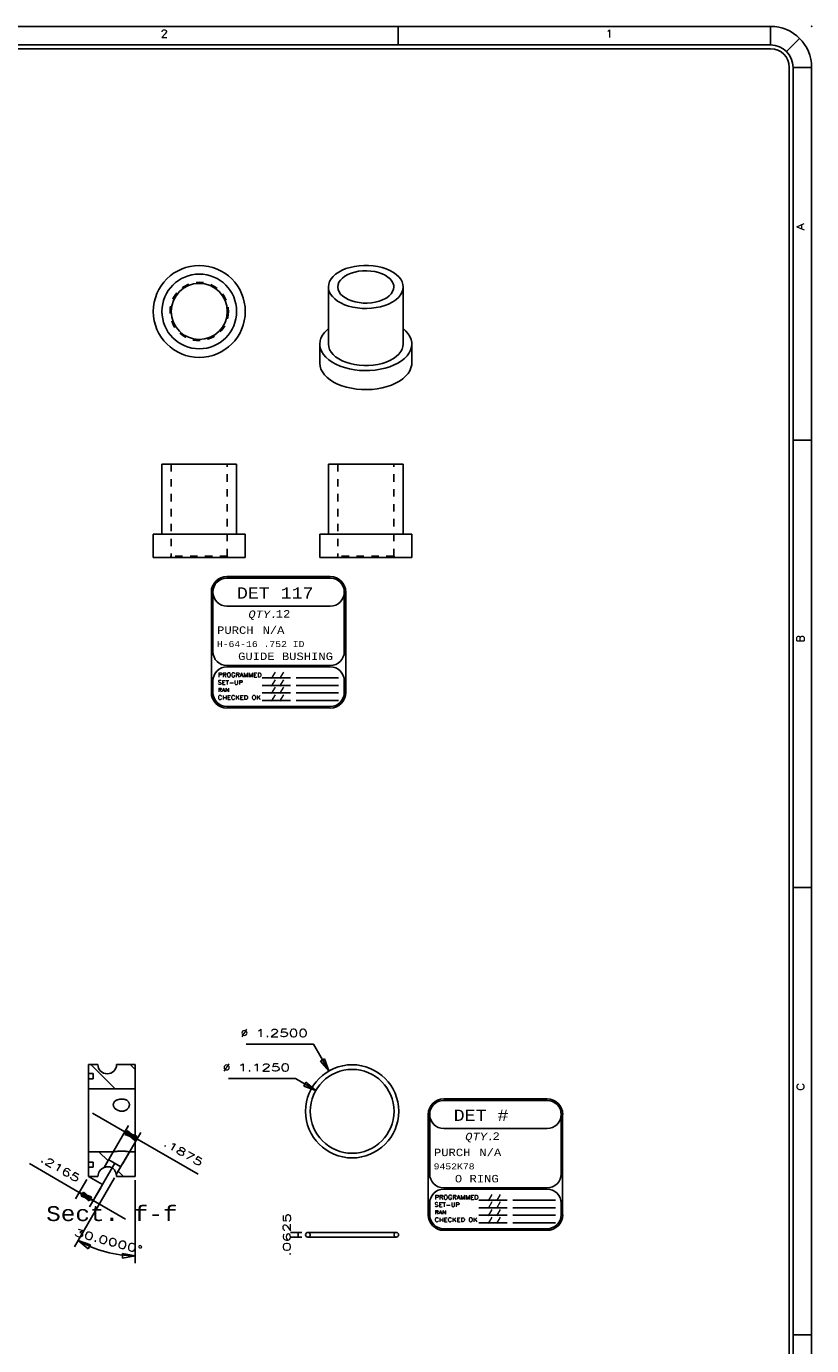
# Model space of a CAD drawing. Header units: inches. Extents: x 3 to 351, y 4 to 271.
# Tile 81 of 256: x 87 to 97, y 122 to 140. Entities that reach past the tile are written whole.
import ezdxf
from ezdxf.enums import TextEntityAlignment as Align

# ---------------------------------------------------------------- set-up
doc = ezdxf.new("R2010")
doc.units = ezdxf.units.IN
doc.header["$LTSCALE"] = 0.5
doc.header["$MEASUREMENT"] = 0
doc.linetypes.add('HIDDEN', pattern=[0.225, 0.15, -0.075])
for name, color, linetype in [('DSS', 7, 'Continuous'), ('MFB', 7, 'Continuous'), ('PLOTVIEW1', 7, 'Continuous'), ('STR_1', 7, 'Continuous')]:
    doc.layers.add(name, color=color, linetype=linetype)
doc.styles.add('VERO0-Simplex', font='simplex_.ttf')
doc.styles.add('VERO10-Courier New', font='couri.ttf')
doc.styles.add('VERO2-Courier New', font='cour.ttf')
doc.styles.add('VERO3-RomanS', font='romans__.ttf')
doc.styles.add('VERO5-RomanD', font='romand__.ttf')

# ---------------------------------------------------------------- blocks, each defined once
blk = doc.blocks.new('ArrowheadClosed')
at = {"color": 0}
for p, q in [((0, 0), (-1, 0.18)), ((-1, 0.18), (-1, -0.18)), ((-1, -0.18), (0, 0))]:
    blk.add_line(p, q, dxfattribs=at)

msp = doc.modelspace()

# ---------------------------------------------------------------- linework, layer by layer
at = {"layer": 'DSS', "color": 9, "linetype": 'Continuous'}
for p, q in [((90.881, 136.393), (90.915, 136.424)), ((90.915, 136.424), (90.956, 136.452)), ((90.956, 136.452), (91.002, 136.477)), ((91.002, 136.477), (91.053, 136.498)), ((91.053, 136.498), (91.109, 136.515)), ((91.078, 136.419), (91.123, 136.438)), ((91.109, 136.515), (91.168, 136.528)), ((91.123, 136.438), (91.172, 136.452)), ((91.168, 136.528), (91.23, 136.537)), ((91.172, 136.452), (91.223, 136.463)), ((91.223, 136.463), (91.277, 136.469)), ((91.23, 136.537), (91.292, 136.542)), ((91.277, 136.469), (91.332, 136.47)), ((91.292, 136.542), (91.356, 136.541)), ((91.332, 136.47), (91.387, 136.466)), ((91.356, 136.541), (91.418, 136.536)), ((91.387, 136.466), (91.44, 136.458)), ((91.418, 136.536), (91.479, 136.527)), ((91.44, 136.458), (91.49, 136.446)), ((91.479, 136.527), (91.538, 136.513)), ((91.49, 136.446), (91.537, 136.43)), ((91.537, 136.43), (91.579, 136.41)), ((91.538, 136.513), (91.593, 136.495)), ((91.593, 136.495), (91.644, 136.473)), ((91.644, 136.473), (91.689, 136.448)), ((91.689, 136.448), (91.729, 136.419)), ((90.818, 136.253), (90.822, 136.289)), ((90.818, 136.253), (90.818, 135.487)), ((90.82, 136.229), (90.818, 136.253)), ((90.822, 136.289), (90.834, 136.325)), ((90.834, 136.325), (90.854, 136.36)), ((90.854, 136.36), (90.881, 136.393)), ((90.943, 136.253), (90.947, 136.284)), ((90.943, 136.248), (90.943, 136.253)), ((90.949, 136.217), (90.943, 136.248)), ((90.947, 136.284), (90.959, 136.315)), ((90.959, 136.315), (90.979, 136.345)), ((90.979, 136.345), (91.006, 136.372)), ((91.006, 136.372), (91.039, 136.397)), ((91.039, 136.397), (91.078, 136.419)), ((91.579, 136.41), (91.616, 136.386)), ((91.616, 136.386), (91.646, 136.36)), ((91.646, 136.36), (91.67, 136.331)), ((91.67, 136.331), (91.686, 136.301)), ((91.686, 136.301), (91.694, 136.27)), ((91.695, 136.253), (91.691, 136.221)), ((91.694, 136.27), (91.695, 136.253)), ((91.729, 136.419), (91.762, 136.388)), ((91.762, 136.388), (91.788, 136.355)), ((91.788, 136.355), (91.806, 136.32)), ((91.806, 136.32), (91.817, 136.284)), ((91.82, 136.253), (91.816, 136.216)), ((91.817, 136.284), (91.82, 136.253)), ((91.82, 135.487), (91.82, 136.253)), ((90.829, 136.193), (90.82, 136.229)), ((90.846, 136.158), (90.829, 136.193)), ((90.871, 136.124), (90.846, 136.158)), ((90.902, 136.093), (90.871, 136.124)), ((90.94, 136.064), (90.902, 136.093)), ((90.962, 136.186), (90.949, 136.217)), ((90.982, 136.157), (90.962, 136.186)), ((91.01, 136.129), (90.982, 136.157)), ((91.045, 136.105), (91.01, 136.129)), ((91.085, 136.083), (91.045, 136.105)), ((91.13, 136.065), (91.085, 136.083)), ((91.544, 136.079), (91.497, 136.062)), ((91.585, 136.099), (91.544, 136.079)), ((91.6, 136.108), (91.585, 136.099)), ((91.633, 136.133), (91.6, 136.108)), ((91.66, 136.161), (91.633, 136.133)), ((91.679, 136.19), (91.66, 136.161)), ((91.691, 136.221), (91.679, 136.19)), ((91.723, 136.082), (91.683, 136.054)), ((91.757, 136.113), (91.723, 136.082)), ((91.785, 136.146), (91.757, 136.113)), ((91.804, 136.18), (91.785, 136.146)), ((91.816, 136.216), (91.804, 136.18)), ((90.985, 136.038), (90.94, 136.064)), ((91.034, 136.015), (90.985, 136.038)), ((91.089, 135.996), (91.034, 136.015)), ((91.147, 135.981), (91.089, 135.996)), ((91.179, 136.051), (91.13, 136.065)), ((91.207, 135.971), (91.147, 135.981)), ((91.231, 136.042), (91.179, 136.051)), ((91.27, 135.965), (91.207, 135.971)), ((91.286, 136.037), (91.231, 136.042)), ((91.333, 135.964), (91.27, 135.965)), ((91.34, 136.036), (91.286, 136.037)), ((91.396, 135.967), (91.333, 135.964)), ((91.395, 136.04), (91.34, 136.036)), ((91.447, 136.049), (91.395, 136.04)), ((91.458, 135.975), (91.396, 135.967)), ((91.497, 136.062), (91.447, 136.049)), ((91.517, 135.987), (91.458, 135.975)), ((91.574, 136.004), (91.517, 135.987)), ((91.626, 136.024), (91.574, 136.004)), ((91.673, 136.048), (91.626, 136.024)), ((91.683, 136.054), (91.673, 136.048)), ((90.706, 135.528), (90.718, 135.568)), ((90.718, 135.568), (90.738, 135.607)), ((90.738, 135.607), (90.765, 135.644)), ((90.765, 135.644), (90.8, 135.679)), ((90.8, 135.679), (90.818, 135.696)), ((91.82, 135.696), (91.858, 135.661)), ((91.858, 135.661), (91.889, 135.625)), ((91.889, 135.625), (91.912, 135.587)), ((91.912, 135.587), (91.928, 135.547)), ((91.928, 135.547), (91.936, 135.507)), ((90.702, 135.487), (90.706, 135.528)), ((90.702, 135.487), (90.702, 135.232)), ((90.704, 135.463), (90.702, 135.487)), ((90.712, 135.423), (90.704, 135.463)), ((90.729, 135.384), (90.712, 135.423)), ((90.753, 135.346), (90.729, 135.384)), ((90.818, 135.487), (90.822, 135.451)), ((90.822, 135.451), (90.834, 135.415)), ((90.834, 135.415), (90.854, 135.38)), ((90.854, 135.38), (90.881, 135.347)), ((91.762, 135.352), (91.788, 135.385)), ((91.788, 135.385), (91.806, 135.42)), ((91.806, 135.42), (91.817, 135.456)), ((91.817, 135.456), (91.82, 135.487)), ((91.901, 135.368), (91.874, 135.331)), ((91.921, 135.407), (91.901, 135.368)), ((91.932, 135.447), (91.921, 135.407)), ((91.936, 135.487), (91.932, 135.447)), ((91.936, 135.507), (91.936, 135.487)), ((91.936, 135.232), (91.936, 135.487)), ((90.702, 135.232), (90.706, 135.192)), ((90.706, 135.192), (90.718, 135.152)), ((90.785, 135.309), (90.753, 135.346)), ((90.823, 135.276), (90.785, 135.309)), ((90.868, 135.244), (90.823, 135.276)), ((90.919, 135.216), (90.868, 135.244)), ((90.881, 135.347), (90.915, 135.317)), ((90.915, 135.317), (90.956, 135.288)), ((90.975, 135.192), (90.919, 135.216)), ((90.956, 135.288), (91.002, 135.264)), ((91.035, 135.171), (90.975, 135.192)), ((91.002, 135.264), (91.053, 135.242)), ((91.053, 135.242), (91.109, 135.225)), ((91.109, 135.225), (91.168, 135.212)), ((91.168, 135.212), (91.23, 135.203)), ((91.23, 135.203), (91.292, 135.199)), ((91.292, 135.199), (91.356, 135.199)), ((91.356, 135.199), (91.418, 135.204)), ((91.418, 135.204), (91.479, 135.213)), ((91.479, 135.213), (91.538, 135.227)), ((91.538, 135.227), (91.593, 135.245)), ((91.64, 135.183), (91.578, 135.164)), ((91.593, 135.245), (91.644, 135.267)), ((91.698, 135.206), (91.64, 135.183)), ((91.644, 135.267), (91.689, 135.292)), ((91.689, 135.292), (91.729, 135.321)), ((91.751, 135.232), (91.698, 135.206)), ((91.729, 135.321), (91.762, 135.352)), ((91.798, 135.262), (91.751, 135.232)), ((91.839, 135.295), (91.798, 135.262)), ((91.874, 135.331), (91.839, 135.295)), ((91.926, 135.168), (91.935, 135.208)), ((91.935, 135.208), (91.936, 135.232)), ((90.718, 135.152), (90.738, 135.113)), ((90.738, 135.113), (90.765, 135.075)), ((90.765, 135.075), (90.8, 135.04)), ((90.8, 135.04), (90.841, 135.007)), ((90.841, 135.007), (90.888, 134.977)), ((91.099, 135.155), (91.035, 135.171)), ((91.166, 135.142), (91.099, 135.155)), ((91.235, 135.134), (91.166, 135.142)), ((91.305, 135.131), (91.235, 135.134)), ((91.375, 135.132), (91.305, 135.131)), ((91.445, 135.138), (91.375, 135.132)), ((91.512, 135.149), (91.445, 135.138)), ((91.578, 135.164), (91.512, 135.149)), ((91.771, 134.989), (91.816, 135.02)), ((91.816, 135.02), (91.854, 135.054)), ((91.854, 135.054), (91.886, 135.091)), ((91.886, 135.091), (91.91, 135.129)), ((91.91, 135.129), (91.926, 135.168)), ((90.888, 134.977), (90.941, 134.951)), ((90.941, 134.951), (90.999, 134.928)), ((90.999, 134.928), (91.061, 134.909)), ((91.061, 134.909), (91.126, 134.894)), ((91.126, 134.894), (91.194, 134.883)), ((91.194, 134.883), (91.264, 134.877)), ((91.264, 134.877), (91.334, 134.876)), ((91.334, 134.876), (91.404, 134.879)), ((91.404, 134.879), (91.473, 134.887)), ((91.473, 134.887), (91.54, 134.899)), ((91.54, 134.899), (91.604, 134.916)), ((91.604, 134.916), (91.664, 134.937)), ((91.664, 134.937), (91.72, 134.961)), ((91.72, 134.961), (91.771, 134.989)), ((88.584, 133.876), (88.584, 132.938)), ((89.586, 133.876), (88.584, 133.876)), ((89.586, 132.938), (89.586, 133.876)), ((91.82, 133.876), (90.818, 133.876)), ((90.818, 133.876), (90.818, 132.938)), ((91.82, 132.938), (91.82, 133.876)), ((89.702, 132.938), (88.468, 132.938)), ((88.468, 132.938), (88.468, 132.626)), ((89.702, 132.626), (89.702, 132.938)), ((91.936, 132.938), (90.702, 132.938)), ((90.702, 132.938), (90.702, 132.626)), ((91.936, 132.626), (91.936, 132.938)), ((88.468, 132.626), (89.702, 132.626)), ((90.702, 132.626), (91.936, 132.626))]:
    msp.add_line(p, q, dxfattribs=at)
at = {"layer": 'DSS', "color": 254, "linetype": 'HIDDEN'}
for p, q in [((88.709, 133.876), (88.709, 132.641)), ((89.461, 132.641), (89.461, 133.876)), ((90.943, 133.876), (90.943, 132.641)), ((91.695, 132.641), (91.695, 133.876)), ((88.709, 132.641), (88.694, 132.626)), ((89.461, 132.641), (88.709, 132.641)), ((89.476, 132.626), (89.461, 132.641)), ((90.943, 132.641), (90.928, 132.626)), ((91.695, 132.641), (90.943, 132.641)), ((91.71, 132.626), (91.695, 132.641))]:
    msp.add_line(p, q, dxfattribs=at)
at = {"layer": 'DSS', "color": 56, "linetype": 'Continuous'}
for p, q in [((90.461, 123.571), (90.311, 123.571)), ((90.461, 123.509), (90.311, 123.509)), ((90.411, 123.509), (90.411, 123.571))]:
    msp.add_line(p, q, dxfattribs=at)
at = {"layer": 'DSS', "color": 18, "linetype": 'Continuous'}
for p, q in [((91.729, 123.571), (90.542, 123.571)), ((90.542, 123.509), (91.729, 123.509))]:
    msp.add_line(p, q, dxfattribs=at)
at = {"layer": 'DSS', "color": 9, "linetype": 'Continuous', "extrusion": (0, 0, -1)}
for radius in [0.617, 0.501, 0.376]:
    msp.add_circle((-89.085, 135.924), radius, dxfattribs=at)
at = {"layer": 'DSS', "color": 254, "linetype": 'HIDDEN'}
msp.add_circle((89.085, 135.924), 0.391, dxfattribs=at)
at = {"layer": 'DSS', "color": 18, "linetype": 'Continuous'}
msp.add_circle((91.136, 125.196), 0.625, dxfattribs=at)
at = {"layer": 'DSS', "color": 18, "linetype": 'Continuous', "extrusion": (0, 0, -1)}
msp.add_circle((-91.136, 125.196), 0.562, dxfattribs=at)
at = {"layer": 'DSS', "color": 18, "linetype": 'Continuous'}
for centre, start, end in [((90.542, 123.54), 90, 270), ((91.729, 123.54), 270, 90)]:
    msp.add_arc(centre, 0.0312, start, end, dxfattribs=at)
at = {"layer": 'DSS', "color": 254, "linetype": 'HIDDEN', "extrusion": (0, 0, -1)}
for centre, start, end in [((-90.542, 123.54), 90, 270), ((-91.729, 123.54), 270, 90)]:
    msp.add_arc(centre, 0.0312, start, end, dxfattribs=at)
at = {"layer": 'MFB', "color": 56, "linetype": 'Continuous'}
for p, q in [((90.616, 126.096), (89.716, 126.096)), ((90.616, 126.096), (90.823, 125.737)), ((90.377, 125.634), (89.477, 125.634)), ((90.377, 125.634), (90.649, 125.477)), ((88.086, 124.922), (87.653, 125.172)), ((87.895, 124.59), (88.136, 125.008)), ((88.086, 124.922), (88.249, 124.828)), ((88.058, 124.497), (88.299, 124.914)), ((88.249, 124.828), (89.07, 124.354)), ((86.808, 124.494), (87.475, 124.108)), ((87.575, 124.281), (87.425, 124.022)), ((87.475, 124.108), (87.663, 124)), ((87.762, 124.172), (87.613, 123.914)), ((87.663, 124), (88.096, 123.75))]:
    msp.add_line(p, q, dxfattribs=at)
at = {"layer": 'MFB', "color": 9, "linetype": 'Continuous'}
for p, q in [((87.6, 125.824), (87.725, 125.824)), ((87.6, 125.703), (87.6, 125.824)), ((87.628, 125.824), (87.956, 125.496)), ((87.975, 125.824), (88.225, 125.824)), ((88.159, 125.824), (88.225, 125.758)), ((88.225, 125.824), (88.225, 125.496)), ((87.662, 125.703), (87.6, 125.703)), ((87.6, 125.703), (87.6, 125.633)), ((87.6, 125.633), (87.662, 125.633)), ((87.6, 125.496), (87.6, 125.633)), ((87.662, 125.633), (87.662, 125.703)), ((87.6, 125.496), (87.6, 124.652)), ((88.225, 125.496), (87.6, 125.496)), ((88.225, 124.652), (88.225, 125.496)), ((87.931, 125.289), (87.932, 125.294)), ((87.931, 125.285), (87.931, 125.289)), ((87.931, 125.279), (87.931, 125.285)), ((87.932, 125.274), (87.931, 125.279)), ((87.932, 125.294), (87.933, 125.298)), ((87.933, 125.269), (87.932, 125.274)), ((87.933, 125.298), (87.934, 125.303)), ((87.934, 125.303), (87.936, 125.307)), ((87.936, 125.307), (87.938, 125.312)), ((87.938, 125.312), (87.941, 125.317)), ((87.941, 125.317), (87.945, 125.321)), ((87.945, 125.321), (87.948, 125.326)), ((87.948, 125.326), (87.954, 125.331)), ((87.954, 125.331), (87.961, 125.336)), ((87.961, 125.336), (87.967, 125.341)), ((87.967, 125.341), (87.975, 125.345)), ((87.975, 125.345), (87.982, 125.348)), ((87.982, 125.348), (87.99, 125.351)), ((87.99, 125.351), (87.999, 125.354)), ((87.999, 125.354), (88.007, 125.356)), ((88.007, 125.356), (88.018, 125.358)), ((88.018, 125.358), (88.028, 125.36)), ((88.028, 125.36), (88.039, 125.361)), ((88.039, 125.361), (88.05, 125.361)), ((88.05, 125.361), (88.058, 125.36)), ((88.058, 125.36), (88.067, 125.359)), ((88.067, 125.359), (88.075, 125.358)), ((88.075, 125.358), (88.083, 125.356)), ((88.083, 125.356), (88.091, 125.353)), ((88.091, 125.353), (88.098, 125.351)), ((88.098, 125.351), (88.105, 125.348)), ((88.105, 125.348), (88.111, 125.345)), ((88.111, 125.345), (88.117, 125.341)), ((88.117, 125.341), (88.122, 125.337)), ((88.122, 125.337), (88.123, 125.336)), ((88.123, 125.336), (88.126, 125.333)), ((88.126, 125.333), (88.13, 125.329)), ((88.13, 125.329), (88.134, 125.324)), ((88.134, 125.324), (88.137, 125.32)), ((88.137, 125.32), (88.14, 125.315)), ((88.14, 125.315), (88.143, 125.309)), ((88.143, 125.309), (88.145, 125.303)), ((88.145, 125.303), (88.146, 125.296)), ((88.146, 125.296), (88.147, 125.29)), ((88.147, 125.277), (88.146, 125.27)), ((88.147, 125.29), (88.147, 125.283)), ((88.147, 125.283), (88.147, 125.277)), ((87.935, 125.263), (87.933, 125.269)), ((87.937, 125.258), (87.935, 125.263)), ((87.941, 125.252), (87.937, 125.258)), ((87.944, 125.246), (87.941, 125.252)), ((87.948, 125.241), (87.944, 125.246)), ((87.954, 125.235), (87.948, 125.241)), ((87.96, 125.229), (87.954, 125.235)), ((87.967, 125.224), (87.96, 125.229)), ((87.96, 125.229), (87.96, 125.229)), ((87.974, 125.219), (87.967, 125.224)), ((87.983, 125.214), (87.974, 125.219)), ((87.993, 125.209), (87.983, 125.214)), ((88.002, 125.205), (87.993, 125.209)), ((88.013, 125.202), (88.002, 125.205)), ((88.022, 125.2), (88.013, 125.202)), ((88.031, 125.199), (88.022, 125.2)), ((88.041, 125.198), (88.031, 125.199)), ((88.05, 125.198), (88.041, 125.198)), ((88.059, 125.199), (88.05, 125.198)), ((88.067, 125.2), (88.059, 125.199)), ((88.075, 125.202), (88.067, 125.2)), ((88.083, 125.204), (88.075, 125.202)), ((88.09, 125.207), (88.083, 125.204)), ((88.098, 125.21), (88.09, 125.207)), ((88.104, 125.214), (88.098, 125.21)), ((88.111, 125.218), (88.104, 125.214)), ((88.117, 125.223), (88.111, 125.218)), ((88.122, 125.228), (88.117, 125.223)), ((88.127, 125.233), (88.122, 125.228)), ((88.132, 125.239), (88.127, 125.233)), ((88.136, 125.245), (88.132, 125.239)), ((88.139, 125.251), (88.136, 125.245)), ((88.142, 125.257), (88.139, 125.251)), ((88.144, 125.264), (88.142, 125.257)), ((88.146, 125.27), (88.144, 125.264)), ((87.6, 124.652), (87.931, 124.652)), ((87.6, 124.515), (87.6, 124.652)), ((87.739, 124.652), (87.861, 124.531)), ((87.931, 124.652), (87.81, 124.442)), ((87.931, 124.652), (87.931, 124.652)), ((87.931, 124.652), (87.931, 124.652)), ((87.931, 124.652), (87.932, 124.652)), ((87.932, 124.652), (87.933, 124.652)), ((87.933, 124.652), (87.934, 124.652)), ((87.934, 124.652), (87.936, 124.653)), ((87.936, 124.653), (87.938, 124.653)), ((87.938, 124.653), (87.941, 124.654)), ((87.941, 124.654), (87.945, 124.654)), ((87.945, 124.654), (87.948, 124.655)), ((87.948, 124.655), (87.954, 124.656)), ((87.954, 124.656), (87.96, 124.656)), ((87.96, 124.656), (87.967, 124.657)), ((87.967, 124.657), (87.975, 124.658)), ((87.972, 124.349), (88.147, 124.652)), ((87.975, 124.658), (87.982, 124.659)), ((87.982, 124.659), (87.99, 124.66)), ((87.99, 124.66), (87.999, 124.661)), ((87.999, 124.661), (88.007, 124.661)), ((88.007, 124.661), (88.018, 124.662)), ((88.018, 124.662), (88.028, 124.662)), ((88.028, 124.662), (88.035, 124.662)), ((88.035, 124.662), (88.042, 124.662)), ((88.042, 124.662), (88.05, 124.662)), ((88.05, 124.662), (88.057, 124.662)), ((88.057, 124.662), (88.064, 124.662)), ((88.064, 124.662), (88.071, 124.662)), ((88.071, 124.662), (88.078, 124.661)), ((88.078, 124.661), (88.085, 124.661)), ((88.085, 124.661), (88.091, 124.66)), ((88.091, 124.66), (88.097, 124.66)), ((88.097, 124.66), (88.102, 124.659)), ((88.102, 124.659), (88.107, 124.659)), ((88.107, 124.659), (88.113, 124.658)), ((88.113, 124.658), (88.117, 124.657)), ((88.117, 124.657), (88.122, 124.657)), ((88.122, 124.657), (88.126, 124.656)), ((88.126, 124.656), (88.129, 124.656)), ((88.129, 124.656), (88.132, 124.655)), ((88.132, 124.655), (88.135, 124.654)), ((88.135, 124.654), (88.138, 124.654)), ((88.138, 124.654), (88.14, 124.653)), ((88.14, 124.653), (88.143, 124.653)), ((88.143, 124.653), (88.145, 124.652)), ((88.145, 124.652), (88.146, 124.652)), ((88.146, 124.652), (88.147, 124.652)), ((88.147, 124.652), (88.225, 124.652)), ((88.147, 124.652), (88.147, 124.652)), ((88.147, 124.652), (88.147, 124.652)), ((88.225, 124.652), (88.225, 124.324)), ((87.6, 124.515), (87.6, 124.445)), ((87.662, 124.515), (87.6, 124.515)), ((87.6, 124.445), (87.662, 124.445)), ((87.6, 124.324), (87.6, 124.445)), ((87.662, 124.445), (87.662, 124.515)), ((87.81, 124.442), (87.81, 124.443)), ((87.81, 124.443), (87.811, 124.443)), ((87.81, 124.442), (87.81, 124.442)), ((87.811, 124.443), (87.813, 124.443)), ((87.813, 124.443), (87.814, 124.444)), ((87.814, 124.444), (87.816, 124.445)), ((87.816, 124.445), (87.817, 124.445)), ((87.817, 124.445), (87.821, 124.446)), ((87.821, 124.446), (87.824, 124.448)), ((87.824, 124.448), (87.83, 124.449)), ((87.83, 124.449), (87.837, 124.451)), ((87.837, 124.451), (87.844, 124.452)), ((87.844, 124.452), (87.852, 124.453)), ((87.852, 124.453), (87.858, 124.453)), ((87.858, 124.453), (87.865, 124.453)), ((87.865, 124.453), (87.869, 124.452)), ((87.869, 124.452), (87.874, 124.452)), ((87.874, 124.452), (87.879, 124.451)), ((87.879, 124.451), (87.885, 124.45)), ((87.885, 124.45), (87.89, 124.448)), ((87.89, 124.448), (87.894, 124.447)), ((87.894, 124.447), (87.898, 124.446)), ((87.898, 124.446), (87.902, 124.444)), ((87.902, 124.444), (87.906, 124.442)), ((87.906, 124.442), (87.91, 124.44)), ((87.91, 124.44), (87.913, 124.438)), ((87.913, 124.438), (87.917, 124.436)), ((87.917, 124.436), (87.92, 124.434)), ((87.92, 124.434), (87.924, 124.431)), ((87.924, 124.431), (87.928, 124.427)), ((87.928, 124.427), (87.933, 124.423)), ((87.933, 124.423), (87.937, 124.419)), ((87.937, 124.419), (87.941, 124.415)), ((87.941, 124.415), (87.946, 124.409)), ((87.946, 124.409), (87.95, 124.403)), ((87.95, 124.403), (87.954, 124.397)), ((87.954, 124.397), (87.957, 124.391)), ((87.957, 124.391), (87.96, 124.385)), ((87.998, 124.393), (88.068, 124.324)), ((87.725, 124.324), (87.6, 124.324)), ((87.96, 124.385), (87.963, 124.38)), ((87.963, 124.38), (87.965, 124.374)), ((87.965, 124.374), (87.967, 124.369)), ((87.967, 124.369), (87.968, 124.364)), ((87.968, 124.364), (87.969, 124.36)), ((87.969, 124.36), (87.97, 124.357)), ((87.97, 124.357), (87.971, 124.354)), ((87.971, 124.354), (87.971, 124.352)), ((87.971, 124.352), (87.972, 124.35)), ((87.972, 124.35), (87.972, 124.349)), ((87.972, 124.349), (87.972, 124.349)), ((87.972, 124.349), (87.972, 124.349)), ((87.972, 124.349), (87.972, 124.349)), ((88.225, 124.324), (87.975, 124.324))]:
    msp.add_line(p, q, dxfattribs=at)
at = {"layer": 'MFB', "color": 4, "linetype": 'Continuous'}
for p, q in [((87.951, 124.5), (87.639, 123.959)), ((87.87, 124.547), (88.033, 124.453)), ((87.6, 124.324), (87.787, 124.216))]:
    msp.add_line(p, q, dxfattribs=at)
at = {"layer": 'MFB', "color": 9, "linetype": 'Continuous', "extrusion": (0, 0, -1)}
for centre, start, end in [((-87.85, 125.824), 180, 0), ((-87.85, 124.324), 0, 71.4096), ((-87.85, 124.324), 168.5904, 180)]:
    msp.add_arc(centre, 0.125, start, end, dxfattribs=at)
at = {"layer": 'PLOTVIEW1', "color": 97, "linetype": 'Continuous'}
for p, q in [((96.752, 139.748), (50.752, 139.748)), ((91.752, 139.748), (91.752, 139.498)), ((96.752, 139.498), (96.752, 139.748)), ((96.752, 139.498), (50.752, 139.498)), ((96.752, 139.448), (50.752, 139.448)), ((96.964, 139.41), (97.141, 139.586)), ((97.002, 105.198), (97.002, 139.198)), ((97.052, 105.198), (97.052, 139.198)), ((97.052, 139.198), (97.302, 139.198)), ((97.302, 105.198), (97.302, 139.198)), ((97.302, 134.198), (97.052, 134.198)), ((97.302, 128.198), (97.052, 128.198)), ((97.302, 122.198), (97.052, 122.198))]:
    msp.add_line(p, q, dxfattribs=at)
at = {"layer": 'PLOTVIEW1', "color": 7, "linetype": 'Continuous'}
for p, q in [((90.843, 132.368), (89.456, 132.368)), ((90.843, 132.347), (89.456, 132.347)), ((89.247, 132.16), (89.247, 130.814)), ((89.268, 132.16), (89.268, 131.363)), ((91.031, 131.363), (91.031, 132.16)), ((91.052, 130.814), (91.052, 132.16)), ((89.456, 131.972), (90.843, 131.972)), ((89.456, 131.175), (90.843, 131.175)), ((90.843, 131.156), (89.456, 131.156)), ((89.268, 130.969), (89.268, 130.814)), ((89.927, 131.01), (90.308, 131.01)), ((90.384, 131.01), (90.955, 131.01)), ((91.031, 130.814), (91.031, 130.969)), ((89.927, 130.909), (90.308, 130.909)), ((89.927, 130.807), (90.308, 130.807)), ((90.384, 130.909), (90.955, 130.909)), ((90.384, 130.807), (90.955, 130.807)), ((89.456, 130.627), (90.843, 130.627)), ((89.456, 130.606), (90.843, 130.606)), ((89.927, 130.706), (90.308, 130.706)), ((90.384, 130.706), (90.955, 130.706)), ((93.753, 125.363), (92.365, 125.363)), ((93.753, 125.342), (92.365, 125.342)), ((92.157, 125.154), (92.157, 123.809)), ((92.178, 125.154), (92.178, 124.357)), ((93.94, 124.357), (93.94, 125.154)), ((93.961, 123.809), (93.961, 125.154)), ((92.365, 124.967), (93.753, 124.967)), ((92.365, 124.17), (93.753, 124.17)), ((93.753, 124.151), (92.365, 124.151)), ((92.178, 123.964), (92.178, 123.809)), ((92.837, 124.005), (93.218, 124.005)), ((92.837, 123.903), (93.218, 123.903)), ((93.294, 124.005), (93.864, 124.005)), ((93.294, 123.903), (93.864, 123.903)), ((93.94, 123.809), (93.94, 123.964)), ((92.837, 123.802), (93.218, 123.802)), ((92.837, 123.701), (93.218, 123.701)), ((93.294, 123.802), (93.864, 123.802)), ((93.294, 123.701), (93.864, 123.701)), ((92.365, 123.622), (93.753, 123.622)), ((92.365, 123.601), (93.753, 123.601))]:
    msp.add_line(p, q, dxfattribs=at)
at = {"layer": 'PLOTVIEW1', "color": 97, "linetype": 'Continuous'}
for radius in [0.55, 0.3, 0.25]:
    msp.add_arc((96.752, 139.198), radius, 0, 90, dxfattribs=at)
at = {"layer": 'PLOTVIEW1', "color": 7, "linetype": 'Continuous'}
for centre, radius, start, end in [((89.456, 132.16), 0.209, 90, 180), ((90.843, 132.16), 0.209, 0, 90), ((89.456, 132.16), 0.188, 90, 180), ((89.456, 132.16), 0.188, 90, 270), ((90.843, 132.16), 0.188, 0, 90), ((90.843, 132.16), 0.188, 270, 90), ((89.456, 131.363), 0.188, 180, 270), ((90.843, 131.363), 0.188, 270, 0), ((89.456, 130.969), 0.188, 90, 180), ((90.843, 130.969), 0.188, 0, 90), ((89.456, 130.814), 0.209, 180, 270), ((89.456, 130.814), 0.188, 180, 270), ((90.843, 130.814), 0.188, 270, 0), ((90.843, 130.814), 0.209, 270, 0), ((92.365, 125.154), 0.209, 90, 180), ((92.365, 125.154), 0.188, 90, 180), ((92.365, 125.154), 0.188, 90, 270), ((93.753, 125.154), 0.209, 0, 90), ((93.753, 125.154), 0.188, 0, 90), ((93.753, 125.154), 0.188, 270, 90), ((92.365, 124.357), 0.188, 180, 270), ((93.753, 124.357), 0.188, 270, 0), ((92.365, 123.964), 0.188, 90, 180), ((93.753, 123.964), 0.188, 0, 90), ((92.365, 123.809), 0.209, 180, 270), ((92.365, 123.809), 0.188, 180, 270), ((93.753, 123.809), 0.188, 270, 0), ((93.753, 123.809), 0.209, 270, 0)]:
    msp.add_arc(centre, radius, start, end, dxfattribs=at)
at = {"layer": 'PLOTVIEW1', "color": 56, "linetype": 'Continuous'}
msp.add_point((97.302, 139.748), dxfattribs=at)
at = {"layer": 'STR_1', "color": 56, "linetype": 'Continuous'}
for p, q in [((87.947, 124.305), (87.411, 123.377)), ((88.225, 124.274), (88.225, 123.159))]:
    msp.add_line(p, q, dxfattribs=at)
msp.add_arc((88.225, 124.786), 1.527, 240, 270, dxfattribs=at)

# ---------------------------------------------------------------- block references
at = {"layer": 'MFB', "color": 56, "linetype": 'Continuous', "xscale": 0.170138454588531, "yscale": 0.170138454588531, "zscale": 0.170138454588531}
for p, rotation in [((90.823, 125.737), 300.0000000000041), ((90.649, 125.477), 330.0000000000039), ((88.249, 124.828), 330.0000000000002), ((87.663, 124), 330.0000000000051)]:
    msp.add_blockref('ArrowheadClosed', p, dxfattribs=dict(at, rotation=rotation))
at = {"layer": 'MFB', "color": 56, "linetype": 'Continuous', "extrusion": (0, 0, -1)}
for p, xscale, yscale, zscale, rotation in [((-88.086, 124.922), 0.1701384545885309, 0.1701384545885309, 0.1701384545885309, 29.99999999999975), ((-87.475, 124.108), 0.170138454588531, 0.170138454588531, 0.170138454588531, 29.99999999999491)]:
    msp.add_blockref('ArrowheadClosed', p, dxfattribs=dict(at, xscale=xscale, yscale=yscale, zscale=zscale, rotation=rotation))
at = {"layer": 'STR_1', "color": 56, "linetype": 'Continuous', "extrusion": (0, 0, -1), "xscale": 0.170138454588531, "yscale": 0.170138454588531, "zscale": 0.170138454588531}
for p, rotation in [((-87.461, 123.464), 30.00000000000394), ((-88.225, 123.259), 180)]:
    msp.add_blockref('ArrowheadClosed', p, dxfattribs=dict(at, rotation=rotation))

# ---------------------------------------------------------------- texts
at = {"layer": 'DSS', "color": 230, "linetype": 'Continuous', "style": 'VERO0-Simplex', "width": 1.376302}
msp.add_text('.0625', height=0.1, rotation=90, dxfattribs=at).set_placement((90.311, 123.25), (90.311, 123.83), align=Align.FIT)
at = {"layer": 'MFB', "color": 7, "linetype": 'Continuous'}
for s, height, style, width, p, p2 in [('%%c', 0.1, 'VERO0-Simplex', 1.123247, (89.641, 126.196), (89.741, 126.196)), ('1.2500', 0.1, 'VERO0-Simplex', 1.410379, (89.841, 126.196), (90.541, 126.196)), ('%%c', 0.1, 'VERO0-Simplex', 1.123247, (89.402, 125.734), (89.502, 125.734)), ('1.1250', 0.1, 'VERO0-Simplex', 1.465878, (89.602, 125.734), (90.302, 125.734)), ('Sect. f-f', 0.2, 'VERO2-Courier New', 0.932229, (87.031, 123.724), (88.793, 123.724))]:
    msp.add_text(s, height=height, dxfattribs=dict(at, style=style, width=width)).set_placement(p, p2, align=Align.FIT)
at = {"layer": 'MFB', "color": 230, "linetype": 'Continuous', "style": 'VERO0-Simplex', "width": 1.440535}
for s, p, p2 in [('.1875', (88.596, 124.743), (89.098, 124.453)), ('.2165', (86.944, 124.53), (87.447, 124.24))]:
    msp.add_text(s, height=0.1, rotation=330, dxfattribs=at).set_placement(p, p2, align=Align.FIT)
at = {"layer": 'PLOTVIEW1', "color": 56, "linetype": 'Continuous', "style": 'VERO5-RomanD', "width": 1.000527}
for s, p, p2 in [('2', (88.568, 139.6), (88.662, 139.6)), ('1', (94.539, 139.6), (94.633, 139.6))]:
    msp.add_text(s, height=0.1, dxfattribs=at).set_placement(p, p2, align=Align.FIT)
at = {"layer": 'PLOTVIEW1', "color": 56, "linetype": 'Continuous', "style": 'VERO5-RomanD'}
for s, width, p, p2 in [('A', 1.000527, (97.202, 137.013), (97.202, 137.107)), ('B', 1.000527, (97.202, 131.487), (97.202, 131.582)), ('C', 1.001727, (97.202, 125.476), (97.202, 125.574))]:
    msp.add_text(s, height=0.1, rotation=90, dxfattribs=dict(at, width=width)).set_placement(p, p2, align=Align.FIT)
at = {"layer": 'PLOTVIEW1', "color": 7, "linetype": 'Continuous'}
for s, height, style, width, p, p2 in [('DET 117', 0.15, 'VERO2-Courier New', 0.932229, (89.59, 132.073), (90.618, 132.073)), ('QTY.', 0.1, 'VERO10-Courier New', 0.932229, (89.743, 131.813), (90.135, 131.813)), ('12', 0.1, 'VERO2-Courier New', 0.932229, (90.111, 131.818), (90.307, 131.818)), ('PURCH', 0.1, 'VERO2-Courier New', 0.932229, (89.324, 131.6), (89.814, 131.6)), ('N/A', 0.1, 'VERO2-Courier New', 0.932229, (89.934, 131.6), (90.227, 131.6)), ('H-64-16 .752 ID', 0.08, 'VERO2-Courier New', 0.932229, (89.321, 131.423), (90.496, 131.423)), ('GUIDE BUSHING', 0.1, 'VERO2-Courier New', 0.932229, (89.606, 131.249), (90.879, 131.249)), ('SET-UP', 0.0565, 'VERO3-RomanS', 0.999446, (89.333, 130.92), (89.67, 130.92)), ('PROGRAMMED', 0.0575, 'VERO3-RomanS', 0.998853, (89.336, 131.021), (89.921, 131.021)), ('/ /', 0.0563, 'VERO3-RomanS', 0.998835, (90.045, 131.019), (90.22, 131.019)), ('/ /', 0.0563, 'VERO3-RomanS', 0.998835, (90.045, 130.918), (90.22, 130.918)), ('CHECKED OK', 0.0548, 'VERO3-RomanS', 0.99943, (89.333, 130.719), (89.91, 130.719)), ('RAN', 0.0516, 'VERO3-RomanS', 0.998942, (89.336, 130.821), (89.487, 130.821)), ('/ /', 0.0563, 'VERO3-RomanS', 0.998835, (90.045, 130.817), (90.22, 130.817)), ('/ /', 0.0563, 'VERO3-RomanS', 0.998835, (90.045, 130.716), (90.22, 130.716)), ('DET #', 0.15, 'VERO2-Courier New', 0.932229, (92.499, 125.068), (93.234, 125.068)), ('QTY.', 0.1, 'VERO10-Courier New', 0.932229, (92.653, 124.808), (93.045, 124.808)), ('2', 0.1, 'VERO2-Courier New', 0.932229, (93.021, 124.813), (93.118, 124.813)), ('PURCH', 0.1, 'VERO2-Courier New', 0.932229, (92.234, 124.595), (92.723, 124.595)), ('N/A', 0.1, 'VERO2-Courier New', 0.932229, (92.843, 124.595), (93.137, 124.595)), ('9452K78', 0.08, 'VERO2-Courier New', 0.932229, (92.23, 124.417), (92.779, 124.417)), ('O RING', 0.1, 'VERO2-Courier New', 0.932229, (92.515, 124.243), (93.103, 124.243)), ('PROGRAMMED', 0.0575, 'VERO3-RomanS', 0.998853, (92.245, 124.015), (92.831, 124.015)), ('/ /', 0.0563, 'VERO3-RomanS', 0.998835, (92.954, 124.014), (93.13, 124.014)), ('SET-UP', 0.0565, 'VERO3-RomanS', 0.999446, (92.242, 123.915), (92.579, 123.915)), ('RAN', 0.0516, 'VERO3-RomanS', 0.998942, (92.245, 123.816), (92.397, 123.816)), ('/ /', 0.0563, 'VERO3-RomanS', 0.998835, (92.954, 123.913), (93.13, 123.913)), ('/ /', 0.0563, 'VERO3-RomanS', 0.998835, (92.954, 123.812), (93.13, 123.812)), ('CHECKED OK', 0.0548, 'VERO3-RomanS', 0.99943, (92.242, 123.714), (92.819, 123.714)), ('/ /', 0.0563, 'VERO3-RomanS', 0.998835, (92.954, 123.71), (93.13, 123.71))]:
    msp.add_text(s, height=height, dxfattribs=dict(at, style=style, width=width)).set_placement(p, p2, align=Align.FIT)
at = {"layer": 'STR_1', "color": 7, "linetype": 'Continuous', "style": 'VERO0-Simplex', "width": 1.294616}
msp.add_text('30.0000%%d', height=0.1, rotation=345, dxfattribs=at).set_placement((87.401, 123.529), (88.309, 123.286), align=Align.FIT)

doc.saveas('drawing.dxf')
